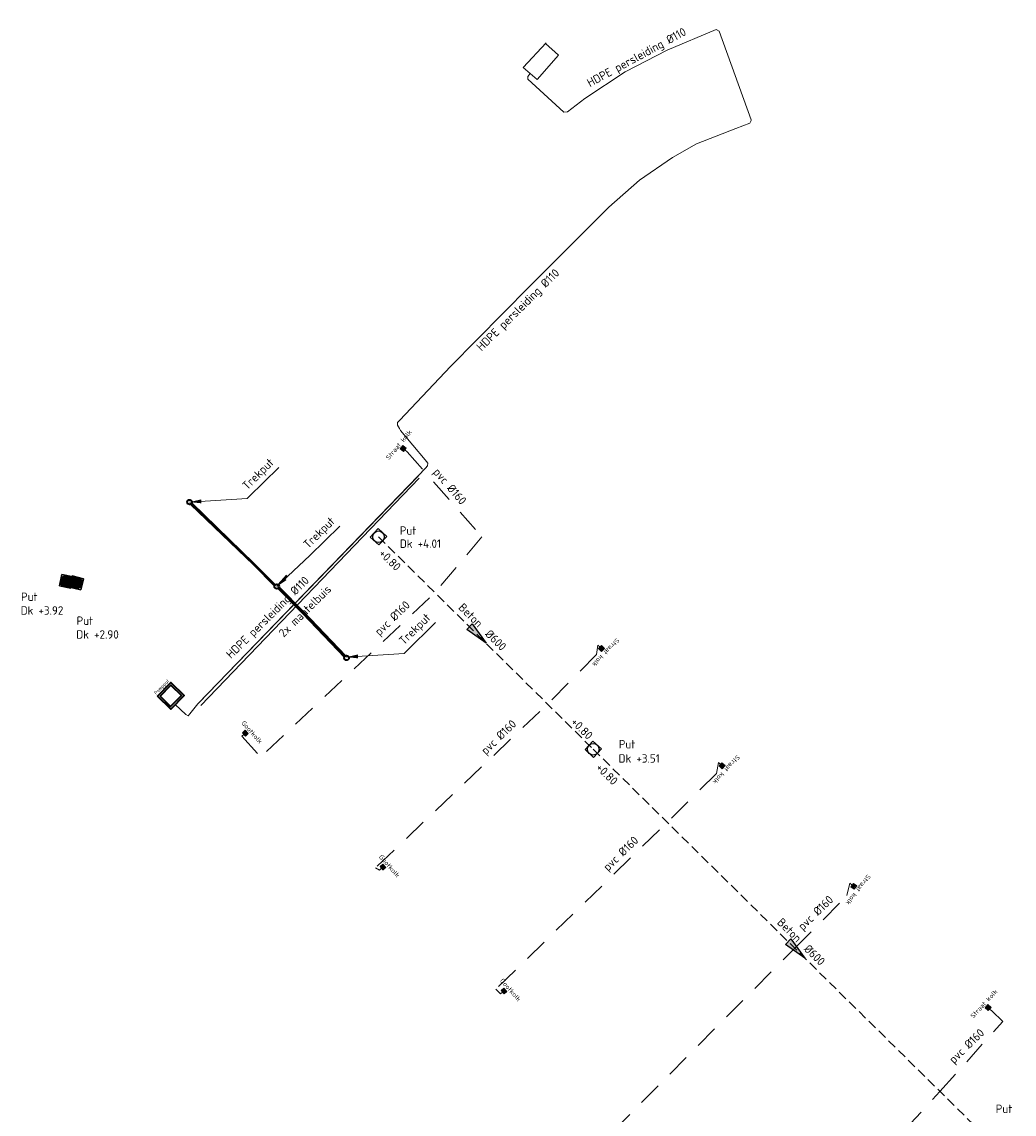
# Model space of a CAD drawing. Header units: metres. Extents: x 146089 to 148495, y 409778 to 410773.
# Tile 9 of 19: x 147566 to 147672, y 410656 to 410773. Entities that reach past the tile are written whole.
import ezdxf
from ezdxf.enums import TextEntityAlignment as Align
from ezdxf.lldxf.tags import DXFTag

# ---------------------------------------------------------------- set-up
doc = ezdxf.new("R2010")
doc.units = ezdxf.units.M
doc.linetypes.add('RI-HWA', pattern=[7.4, 5, -2.4])
doc.linetypes.add('RI-HWA_KOLKAANSLUITING', pattern=[4.3, 2.5, -1.8])
for name, color, linetype, lineweight in [('B-WE-KL-OVERIG_MANTELBUIS-G', 252, 'Continuous', 25), ('B-WE-RI-BOVENAANZICHT_KOLK-G', 150, 'Continuous', 13), ('B-WE-RI-GWA_RIOOLPUT_INSPECTIEPUT-S', 30, 'Continuous', 25), ('B-WE-RI-HWA_KOLKAANSLUITING_PVC_160-G', 150, 'RI-HWA_KOLKAANSLUITING', 18), ('B-WE-RI-HWA_RIOOLPUT_INSPECTIEPUT-S', 150, 'Continuous', 25), ('B-WE-RI-HWA_STROOMRICHTING-S', 150, 'Continuous', 25), ('B-WE-RI-HWA_TRANSPORTLEIDING-G', 150, 'RI-HWA', 18), ('B-WE-RI-PERSLEIDING_110-G', 210, 'RI-PERS', 18), ('kl-nw-mantelbuis', 157, 'Continuous', 35), ('N-WE-RI-HWA_RIOOLPUT_POMPPUT-G', 150, 'Continuous', 35), ('wh-nw-bm_500', 7, 'Continuous', 25), ('X-XX-AL-T18', 10, 'Continuous', 18)]:
    doc.layers.add(name, color=color, linetype=linetype, lineweight=lineweight)
doc.layers.add('mou-LN', color=7, linetype='Continuous')
doc.styles.add('NLCS-ISO', font='NLCS-ISO.TTF')
doc.styles.add('NLCS-ISO-M200-T18', font='NLCS-ISO.TTF', dxfattribs={"height": 0.36})
doc.styles.add('rtw_iso', font='iso-rtw.shx')
tags = doc.linetypes.add('RI-PERS', pattern='A,7,-2,["P",Standard,S=1.8,R=0,X=-0.5,Y=-0.9],-2,7,-2,[102,NLCS.SHX,S=1,R=180,X=0,Y=0],-2', length=22).pattern_tags.tags
tags[6] = DXFTag(74, 10)
doc.dimstyles.new('RTW-LDL-500', dxfattribs={"dimtxt": 1.25, "dimasz": 0.25, "dimexe": 1, "dimexo": 1, "dimgap": 0.35, "dimtad": 1, "dimdec": 3, "dimzin": 0, "dimtxsty": 'rtw_iso', "dimblk1": 'RTW-L_ARR-v1', "dimblk2": 'RTW-L_ARR-v1', "dimsah": 1, "dimcen": 2.5, "dimdle": 2, "dimclrd": 8, "dimclre": 8, "dimclrt": 256, "dimadec": 6, "dimazin": 0, "dimtfac": 1, "dimtdec": 4, "dimtmove": 0, "dimatfit": 0, "dimldrblk": 'RTW-L_ARR-v1', "dimfxl": 1, "dimtolj": 1, "dimtzin": 0, "dimlwd": 18, "dimlwe": 18, "dimarcsym": 0})

# ---------------------------------------------------------------- blocks, each defined once
blk = doc.blocks.new('B-SRI-PUT_VWA-SO')
at = {"flags": 128}
blk.add_lwpolyline([(-2.00008364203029, 2.000083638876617), (1.99991635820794, 2.000083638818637), (1.999916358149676, -1.99991636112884), (-2.000083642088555, -1.999916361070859)], close=True, dxfattribs=at)
at = {"lineweight": -3, "flags": 128}
blk.add_lwpolyline([(2.000083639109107, -1.99991635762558), (1.99991635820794, 2.000083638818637), (-2.000083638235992, 1.999916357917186), (-1.999916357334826, -2.000083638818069)], close=True, dxfattribs=at)
at = {"lineweight": -3}
blk.add_circle((0, 0), 1.999999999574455, dxfattribs=at)
blk = doc.blocks.new('*U36')
at = {"ltscale": 0.1}
blk.add_hatch(color=256, dxfattribs=at).paths.add_polyline_path([(2.500000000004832, 0), (-2.500000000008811, -0.8333333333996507), (-2.500000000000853, 0.8333333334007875)])
at = {"ltscale": 0.1, "flags": 128}
blk.add_lwpolyline([(2.500000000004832, 0), (-2.500000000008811, -0.8333333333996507), (-2.500000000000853, 0.8333333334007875)], close=True, dxfattribs=at)
at = {"ltscale": 0.1, "style": 'NLCS-ISO'}
for tag, p in [('MAT', (-1, 0.5000000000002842)), ('BOBL', (-21.98695730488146, -3.239999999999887))]:
    blk.add_attdef(tag, text='', height=1.8, dxfattribs=at).set_placement(p, align=Align.BOTTOM_RIGHT)
for tag, p in [('DIA', (1, 0.5000000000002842)), ('BOBR', (27.2834564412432, -2.220446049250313e-16))]:
    blk.add_attdef(tag, text='', height=1.8, dxfattribs=at).set_placement(p, align=Align.BOTTOM_LEFT)
blk.add_attdef('JVA', text='', height=1.8, dxfattribs=at).set_placement((0, -0.9999999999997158), align=Align.TOP_CENTER)
blk = doc.blocks.new('*U41')
at = {"ltscale": 0.1}
blk.add_hatch(color=256, dxfattribs=at).paths.add_polyline_path([(2.500000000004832, 0), (-2.500000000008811, -0.8333333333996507), (-2.500000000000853, 0.8333333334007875)])
at = {"ltscale": 0.1, "flags": 128}
blk.add_lwpolyline([(2.500000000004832, 0), (-2.500000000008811, -0.8333333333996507), (-2.500000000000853, 0.8333333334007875)], close=True, dxfattribs=at)
at = {"ltscale": 0.1, "style": 'NLCS-ISO'}
for tag, p in [('MAT', (-1, 0.5000000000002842)), ('BOBL', (-52.61981470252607, -3.239999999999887))]:
    blk.add_attdef(tag, text='', height=1.8, dxfattribs=at).set_placement(p, align=Align.BOTTOM_RIGHT)
for tag, p in [('DIA', (1, 0.5000000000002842)), ('BOBR', (53.6948942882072, -2.220446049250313e-16))]:
    blk.add_attdef(tag, text='', height=1.8, dxfattribs=at).set_placement(p, align=Align.BOTTOM_LEFT)
blk.add_attdef('JVA', text='', height=1.8, dxfattribs=at).set_placement((0, -0.9999999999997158), align=Align.TOP_CENTER)
blk = doc.blocks.new('N-SRI-PUT_VWA-SO')
h = blk.add_hatch(color=256)
edge = h.paths.add_edge_path()
edge.add_arc((0, 0), 1.999999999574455, 0, 360)
at = {"flags": 128}
blk.add_lwpolyline([(-2.00008364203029, 2.000083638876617), (1.99991635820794, 2.000083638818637), (1.999916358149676, -1.99991636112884), (-2.000083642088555, -1.999916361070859)], close=True, dxfattribs=at)
at = {"lineweight": -3, "flags": 128}
blk.add_lwpolyline([(2.000083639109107, -1.99991635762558), (1.99991635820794, 2.000083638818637), (-2.000083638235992, 1.999916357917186), (-1.999916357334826, -2.000083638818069)], close=True, dxfattribs=at)
at = {"lineweight": -3}
blk.add_circle((0, 0), 1.999999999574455, dxfattribs=at)
blk = doc.blocks.new('A$C37C53854')
at = {"layer": 'B-WE-RI-BOVENAANZICHT_KOLK-G', "lineweight": 5}
for p, q in [((0.2250000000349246, 0.2249999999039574), (-0.2249999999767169, 0.2249999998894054)), ((-0.2249999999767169, 0.2249999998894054), (-0.2249999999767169, -0.2250000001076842)), ((0.2104822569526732, 0.2014970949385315), (-0.2104822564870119, 0.2014970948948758)), ((-0.2104822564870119, 0.2014970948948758), (-0.2104822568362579, -0.2014970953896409)), ((0.2049394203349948, 0.1959542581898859), (-0.2049394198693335, 0.1959542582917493)), ((-0.2049394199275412, 0.1959542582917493), (-0.2049394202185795, -0.1959542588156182)), ((0.2049394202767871, -0.1959542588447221), (0.2049394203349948, 0.1959542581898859)), ((0.2104822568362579, -0.2014970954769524), (0.2104822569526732, 0.2014970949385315)), ((0.2250000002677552, -0.2250000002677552), (0.2250000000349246, 0.2249999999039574)), ((-0.2249999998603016, -0.2250000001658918), (0.2250000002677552, -0.2250000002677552)), ((-0.2104822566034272, -0.201497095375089), (0.2104822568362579, -0.2014970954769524)), ((-0.2049394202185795, -0.1959542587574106), (0.2049394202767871, -0.1959542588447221)), ((1.164153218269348e-10, -0.225000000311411, -0.46), (-1.164153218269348e-10, -0.5390000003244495, -0.46))]:
    blk.add_line(p, q, dxfattribs=at)
for points in [[(-0.1958570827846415, -0.1913225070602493), (-0.1958570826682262, -0.1816981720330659), (-0.2204432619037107, -0.1816981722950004), (-0.2204432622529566, -0.1913225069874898)], [(0.1958570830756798, -0.1913225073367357), (0.1958570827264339, -0.1816981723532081), (0.2204432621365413, -0.1816981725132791), (0.2204432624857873, -0.1913225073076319)]]:
    blk.add_lwpolyline(points, close=True, dxfattribs=at)
blk.add_circle((0, -1.309672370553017e-10), 0.015, dxfattribs=at)
for centre, radius, start, end in [((-0.1717469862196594, 0.08262239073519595), 0.01999999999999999, 83.59137614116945, 275.7467344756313), ((-0.1610435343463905, -0.1242352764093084), 0.1871605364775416, 54.4679920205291, 92.66455889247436), ((-0.1997143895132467, -0.1846787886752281, -2.627), 0.2887597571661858, 55.02769906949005, 83.99677251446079), ((-0.04245086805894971, 0.03941054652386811, -2.627), 0.015, 229.0910368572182, 56.64259270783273), ((-0.004477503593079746, 0.1683459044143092), 0.01999999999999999, 23.59137613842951, 215.7467344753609), ((-0.1605025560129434, 0.07903435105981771), 0.1599002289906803, 352.9133936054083, 29.04356563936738), ((0.01290510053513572, 0.05646880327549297, -2.627), 0.015, 169.0910368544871, 356.6425927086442), ((-0.2935612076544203, 0.07944401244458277), 0.3223244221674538, 355.7559361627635, 17.49651293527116), ((0.05535596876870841, 0.01705825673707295, -2.627), 0.015, 109.0910368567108, 296.6425927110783), ((-0.02706913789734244, 0.2015854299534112), 0.1871605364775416, 294.4679920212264, 332.6645588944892), ((-0.0600793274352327, 0.2652971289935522, -2.627), 0.2887597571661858, 295.0276990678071, 323.9967725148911), ((0.1574265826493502, 0.1074260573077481), 0.01999999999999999, 323.5913761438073, 155.7467344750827), ((-0.1574265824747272, -0.1074260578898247), 0.01999999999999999, 143.5913761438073, 335.7467344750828), ((0.06007932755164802, -0.2652971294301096, -2.627), 0.2887597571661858, 115.0276990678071, 143.996772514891), ((0.02706913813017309, -0.2015854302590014), 0.1871605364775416, 114.4679920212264, 152.6645588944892), ((-0.05535596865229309, -0.01705825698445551, -2.627), 0.015, 289.0910368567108, 116.6425927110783), ((0.2935612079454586, -0.07944401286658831), 0.3223244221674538, 175.7559361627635, 197.4965129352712), ((-0.01290510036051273, -0.05646880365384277, -2.627), 0.015, 349.0910368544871, 176.6425927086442), ((0.004477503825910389, -0.1683459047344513), 0.01999999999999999, 203.5913761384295, 35.74673447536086), ((0.160502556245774, -0.07903435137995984), 0.1599002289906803, 172.9133936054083, 209.0435656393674), ((0.04245086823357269, -0.03941054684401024, -2.627), 0.015, 49.09103685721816, 236.6425927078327), ((0.1997143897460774, 0.1846787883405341, -2.627), 0.2887597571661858, 235.02769906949, 263.9967725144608), ((0.1610435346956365, 0.1242352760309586), 0.1871605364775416, 234.4679920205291, 272.6645588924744), ((0.1717469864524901, -0.08262239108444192), 0.01999999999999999, 263.5913761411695, 95.74673447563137)]:
    blk.add_arc(centre, radius, start, end, dxfattribs=at)
at = {"linetype": 'Continuous', "lineweight": 5, "insert": (2.91038304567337e-11, 0.3605066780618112, -3.137), "char_height": 0.5, "width": 3.482445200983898, "attachment_point": 8, "style": 'NLCS-ISO'}
blk.add_mtext('Straat kolk', dxfattribs=at)
blk = doc.blocks.new('RTW-L_ARR-v1')
at = {"color": 0, "linetype": 'ByBlock', "lineweight": 18}
blk.add_solid([(-5, 0.8333333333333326), (-5, -0.8333333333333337), (0, 0)], dxfattribs=at)
blk = doc.blocks.new('A$C246B5BF5')
at = {"lineweight": 5}
for p, q in [((0.2390000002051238, 0.1974999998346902), (-0.239000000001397, 0.1974999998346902)), ((-0.239000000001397, 0.1974999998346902), (-0.2389999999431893, -0.1975000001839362)), ((0.2244822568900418, 0.1739970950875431), (-0.2244822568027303, 0.1739970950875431)), ((-0.2244822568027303, 0.1739970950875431), (-0.2244822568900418, -0.1739970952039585)), ((0.2189394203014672, 0.1684542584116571), (-0.2189394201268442, 0.1684542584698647)), ((-0.2189394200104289, 0.1684542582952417), (-0.2189394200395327, 0.1358660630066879)), ((-0.2036653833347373, 0.120592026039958), (-0.2036653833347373, -0.1205920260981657)), ((-0.1794786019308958, 0.120592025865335), (-0.1794786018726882, -0.120592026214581)), ((-0.148930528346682, 0.1205920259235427), (-0.1489305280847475, -0.1205920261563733)), ((-0.1247437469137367, 0.1205920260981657), (-0.1247437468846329, -0.1205920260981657)), ((-0.0941956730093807, 0.120592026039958), (-0.09419567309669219, -0.1205920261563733)), ((-0.0700088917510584, 0.120592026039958), (-0.07000889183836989, -0.120592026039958)), ((-0.03946081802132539, 0.120592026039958), (-0.03946081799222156, -0.1205920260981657)), ((-0.01527403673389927, 0.120592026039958), (-0.0152740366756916, -0.120592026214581)), ((0.01527403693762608, 0.1205920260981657), (0.01527403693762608, -0.1205920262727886)), ((0.0394608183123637, 0.1205920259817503), (0.03946081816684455, -0.1205920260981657)), ((0.07000889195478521, 0.120592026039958), (0.0700088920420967, -0.1205920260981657)), ((0.0941956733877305, 0.1205920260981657), (0.09419567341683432, -0.120592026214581)), ((0.1247437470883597, 0.1205920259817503), (0.1247437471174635, -0.1205920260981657)), ((0.148930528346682, 0.1205920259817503), (0.1489305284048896, -0.1205920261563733)), ((0.1794786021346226, 0.120592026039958), (0.1794786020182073, -0.120592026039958)), ((0.2036653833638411, 0.1205920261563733), (0.2036653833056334, -0.120592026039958)), ((0.218939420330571, 0.1358660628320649), (0.2189394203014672, 0.1684542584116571)), ((0.2244822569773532, -0.1739970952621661), (0.2244822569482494, 0.1739970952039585)), ((0.23900000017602, -0.1975000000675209), (0.2390000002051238, 0.1974999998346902)), ((-0.2389999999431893, -0.1975000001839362), (0.23900000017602, -0.1975000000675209)), ((-0.2244822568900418, -0.1739970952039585), (0.2244822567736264, -0.1739970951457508)), ((-0.2189394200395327, -0.1358660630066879), (-0.218939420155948, -0.1684542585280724)), ((-0.218939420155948, -0.1684542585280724), (0.2189394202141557, -0.1684542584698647)), ((0.2189394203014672, -0.1684542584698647), (0.2189394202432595, -0.1358660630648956))]:
    blk.add_line(p, q, dxfattribs=at)
for points in [[(-0.2096612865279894, 0.1571399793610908), (-0.2096612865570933, 0.1475156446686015), (-0.234247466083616, 0.1475156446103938), (-0.2342474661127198, 0.1571399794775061)], [(0.2096612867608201, 0.1571399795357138), (0.2096612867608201, 0.1475156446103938), (0.2342474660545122, 0.1475156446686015), (0.2342474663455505, 0.1571399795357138)]]:
    blk.add_lwpolyline(points, close=True, dxfattribs=at)
for centre, start, end in [((-0.2189394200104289, 0.1205920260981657), 0, 90), ((-0.1642045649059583, 0.1205920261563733), 0, 180), ((-0.1094697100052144, 0.1205920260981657), 0, 180), ((-0.05473485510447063, 0.1205920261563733), 0, 180), ((2.328306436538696e-10, 0.1205920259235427), 0, 180), ((0.05473485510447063, 0.120592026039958), 0, 180), ((0.1094697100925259, 0.120592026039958), 0, 180), ((0.1642045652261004, 0.1205920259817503), 0, 180), ((0.218939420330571, 0.1205920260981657), 90, 180), ((-0.2189394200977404, -0.1205920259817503), 270, 0), ((-0.1642045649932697, -0.1205920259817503), 180, 0), ((-0.1094697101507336, -0.1205920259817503), 180, 0), ((-0.05473485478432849, -0.120592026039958), 180, 0), ((2.91038304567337e-11, -0.120592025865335), 180, 0), ((0.0547348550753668, -0.1205920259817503), 180, 0), ((0.1094697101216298, -0.1205920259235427), 180, 0), ((0.1642045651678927, -0.1205920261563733), 180, 0), ((0.2189394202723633, -0.120592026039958), 180, 270)]:
    blk.add_arc(centre, 0.01527403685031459, start, end, dxfattribs=at)
at = {"layer": 'B-WE-RI-BOVENAANZICHT_KOLK-G', "lineweight": 5}
blk.add_line((2.91038304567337e-11, 0.1974999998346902, -0.46), (2.037268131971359e-10, 0.4974999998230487, -0.46), dxfattribs=at)
at = {"linetype": 'Continuous', "lineweight": 5, "insert": (1.111352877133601, -0.8546591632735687, -3.137), "char_height": 0.5, "width": 2.037109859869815, "attachment_point": 1, "rotation": 180.0000000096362, "style": 'NLCS-ISO'}
blk.add_mtext('Gootkolk', dxfattribs=at)

msp = doc.modelspace()

# ---------------------------------------------------------------- linework, layer by layer
at = {"layer": 'B-WE-KL-OVERIG_MANTELBUIS-G'}
for p, q in [((147608.054, 410723.926, 1.658), (147584.5629154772, 410699.6369358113, 2.690093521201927)), ((147584.799, 410699.35, 2.818), (147608.146, 410723.6629999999, 2.81))]:
    msp.add_line(p, q, dxfattribs=at)
at = {"layer": 'B-WE-RI-HWA_KOLKAANSLUITING_PVC_160-G'}
for points in [[(147606.8588879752, 410726.501227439), (147614.872, 410717.39)], [(147627.123, 410704.798), (147627.2847545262, 410705.8142361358)], [(147589.1696334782, 410696.0602774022), (147591.1972886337, 410693.8523696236)], [(147639.975, 410692.081), (147640.1802558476, 410693.2679400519)], [(147603.8956334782, 410681.7387774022), (147603.4742565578, 410681.9852665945)], [(147653.943, 410679.011), (147654.2369312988, 410680.3257073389)], [(147616.8571334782, 410668.4827774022), (147616.3437472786, 410668.9870636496)], [(147669.4446227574, 410666.6627005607), (147670.6253378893, 410665.5538369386)]]:
    msp.add_lwpolyline(points, dxfattribs=at)
at = {"layer": 'B-WE-RI-HWA_KOLKAANSLUITING_PVC_160-G', "flags": 128}
for points in [[(147614.872, 410717.39), (147609.7992037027, 410711.3783069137), (147591.1972886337, 410693.8523696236)], [(147627.123, 410704.798), (147621.8772286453, 410699.4821231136), (147603.4742565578, 410681.9852665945)], [(147639.975, 410692.081), (147634.6912892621, 410686.8462052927), (147616.3437472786, 410668.9870636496)], [(147648.3481631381, 410673.3694648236), (147653.943, 410679.011)], [(147628.9234577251, 410653.8197796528), (147648.3481631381, 410673.3694648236)], [(147663.882042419, 410658.0404765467), (147670.6253378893, 410665.5538369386)], [(147648.533, 410641.351), (147663.882042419, 410658.0404765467)]]:
    msp.add_lwpolyline(points, dxfattribs=at)
at = {"layer": 'B-WE-RI-HWA_TRANSPORTLEIDING-G', "ltscale": 0.2}
msp.add_lwpolyline([(147603.7987556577, 410717.4054664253), (147626.7837663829, 410694.669146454), (147670.2852647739, 410651.7508250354)], dxfattribs=at)
at = {"layer": 'B-WE-RI-PERSLEIDING_110-G'}
msp.add_polyline3d([(147582.0244211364, 410699.4442224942, 1.073072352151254), (147583.19, 410698.388, 2.312), (147583.435, 410698.256, 2.358), (147583.605, 410698.47, 2.621), (147584.474, 410699.545, 2.694), (147608.0335601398, 410723.9048453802, 1.658916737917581), (147608.054, 410723.926, 1.658), (147608.838, 410724.748, 1.659), (147609.036, 410725.004, 1.652), (147609.083, 410725.273, 1.621), (147608.806, 410725.6470000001, 1.569), (147606.165, 410728.789, 1.149), (147606.04, 410728.973, 1.133), (147605.818, 410729.352, 1.088), (147605.843, 410729.635, 1.025), (147606.09, 410729.876, 0.9700000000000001), (147611.513, 410735.617, 0.79), (147619.949, 410744.183, 0.7959999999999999), (147628.469, 410752.685, 0.802), (147631.727, 410755.554, 0.81), (147635.268, 410758, 0.7709999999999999), (147637.831, 410759.465, 0.622), (147642.05, 410761.081, 0.664), (147643.543, 410761.654, 0.665), (147643.679, 410761.939, 0.642), (147643.681, 410762.001, 0.652), (147640.253, 410771.514, 0.616), (147639.9291754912, 410771.6821877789, 0.616), (147634.6923039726, 410769.4856670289, 0.616), (147630.218258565, 410767.1402165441, 0.616), (147625.8744419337, 410764.312394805, 0.616), (147624.0449078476, 410762.8703635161, 0.616), (147623.6321974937, 410762.855889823, 0.616), (147619.8003594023, 410766.3734491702, 0.616), (147619.7829333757, 410766.6647993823, 0.616), (147620.048, 410766.975, 0.616)], dxfattribs=at)
at = {"layer": 'kl-nw-mantelbuis', "linetype": 'Continuous'}
for points in [[(147583.6885735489, 410720.8913852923, 4.128930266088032), (147590.426, 410714.428, 4.109), (147592.6659464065, 410712.1460545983, 4.014002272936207)], [(147592.7397851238, 410712.2692148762, 4.010655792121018), (147590.485, 410714.524, 4.099), (147583.8114076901, 410721.0163637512, 4.132855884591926)], [(147593.948, 410713.246, 3.985), (147593.0653403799, 410712.2789803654, 4.0025)], [(147593.0615684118, 410711.8870323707, 4.0025), (147595.648, 410709.244, 3.69), (147600.14674498, 410704.5389560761, 3.737017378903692)], [(147593.1516463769, 410712.0274193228, 4.0025), (147595.76, 410709.37, 3.692), (147600.2570821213, 410704.6666951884, 3.739)]]:
    msp.add_polyline3d(points, dxfattribs=at)
for centre in [(147583.583, 410721.118, 4.13), (147592.90825, 410712.0845, 4.0025), (147600.38, 410704.449, 3.739)]:
    msp.add_circle(centre, 0.25, dxfattribs=at)
at = {"layer": 'mou-LN', "linetype": 'Continuous', "lineweight": 0}
msp.add_polyline3d([(147621.691, 410770.178, 3.912), (147623.06, 410768.928, 3.891), (147620.795, 410766.323, 3.84), (147619.301, 410767.627, 3.821), (147621.761, 410770.24, 3.935)], dxfattribs=at)
at = {"layer": 'N-WE-RI-HWA_RIOOLPUT_POMPPUT-G', "elevation": 2.716}
for points in [[(147580.1473598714, 410700.3363250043), (147581.5763020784, 410701.8052174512), (147582.986587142, 410700.4332886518), (147581.5576449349, 410698.9643962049)], [(147580.430175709, 410700.3402239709), (147581.5802010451, 410701.5224016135), (147582.7037713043, 410700.4293896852), (147581.5537459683, 410699.2472120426)]]:
    msp.add_lwpolyline(points, close=True, dxfattribs=at)

# ---------------------------------------------------------------- block references
at = {"layer": 'B-WE-RI-BOVENAANZICHT_KOLK-G', "rotation": 131.2803452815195}
for p in [(147589.5435, 410696.3885, 3.6505), (147604.2695, 410682.067, 3.3455), (147617.231, 410668.811, 3.016)]:
    msp.add_blockref('A$C246B5BF5', p, dxfattribs=at)
at = {"layer": 'B-WE-RI-GWA_RIOOLPUT_INSPECTIEPUT-S', "xscale": 0.3100003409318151, "yscale": 0.3100003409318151, "zscale": 0.3100003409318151}
for p, rotation in [((147570.3879697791, 410712.6438716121), 168.782628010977), ((147571.4659030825, 410712.4620633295), 76.62546717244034)]:
    msp.add_blockref('N-SRI-PUT_VWA-SO', p, dxfattribs=dict(at, rotation=rotation))
at = {"layer": 'B-WE-RI-HWA_KOLKAANSLUITING_PVC_160-G'}
for p, rotation in [((147606.4366118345, 410726.8553139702, -0.02000000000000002), 50.30709024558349), ((147627.6752733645, 410705.4427310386, 3.12), 226.4293266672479), ((147640.5776199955, 410692.903766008, 2.927), 227.495541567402), ((147654.6658525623, 410679.9992911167, 2.731), 232.7282611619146), ((147669.0475794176, 410667.0272243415, 2.748), 47.44509279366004)]:
    msp.add_blockref('A$C37C53854', p, dxfattribs=dict(at, rotation=rotation))
at = {"layer": 'B-WE-RI-HWA_RIOOLPUT_INSPECTIEPUT-S', "xscale": 0.3100003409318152, "yscale": 0.3100003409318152, "zscale": 0.3100003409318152, "rotation": 137.1004694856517}
for p in [(147603.7987556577, 410717.4054664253), (147626.7837556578, 410694.6694664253)]:
    msp.add_blockref('B-SRI-PUT_VWA-SO', p, dxfattribs=at)
at = {"layer": 'B-WE-RI-HWA_STROOMRICHTING-S', "xscale": 0.4999999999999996, "yscale": 0.4999999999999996, "zscale": 0.4999999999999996, "rotation": 315.3116442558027}
for name, p in [('*U36', (147614.4203252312, 410706.8988189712, 1.59)), ('*U41', (147648.5345155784, 410673.2099857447))]:
    msp.add_blockref(name, p, dxfattribs=at).add_auto_attribs({'MAT': 'Beton', 'DIA': 'Ø600', 'BOBL': '+0.80', 'BOBR': '+0.80'})

# ---------------------------------------------------------------- texts
at = {"layer": 'X-XX-AL-T18', "style": 'NLCS-ISO'}
for height, rotation, p in [(0.8999999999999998, 310.5756674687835, (147609.5871185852, 410724.2869035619, -1.38)), (0.8999999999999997, 44.18090232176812, (147603.9097768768, 410706.7497396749, -1.38)), (0.8999999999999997, 44.18090232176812, (147615.2918955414, 410694.0196911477, -1.38)), (0.8999999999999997, 44.18090232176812, (147628.3587985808, 410681.5643042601, -1.38)), (0.8999999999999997, 44.18090232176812, (147649.2172817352, 410675.2169631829, -1.38)), (0.8999999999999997, 44.18090232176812, (147665.3819284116, 410660.9683306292, -1.38))]:
    msp.add_text('pvc %%C160', height=height, rotation=rotation, dxfattribs=at).set_placement(p)
for s, p in [('Put', (147606.0808933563, 410717.6256002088, 1.3205)), ('Dk +4.01', (147606.0858814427, 410716.2179326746)), ('Put', (147565.5377190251, 410710.5412711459, 1.3205)), ('Dk +3.92', (147565.5019525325, 410709.0691589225, 7.407500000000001)), ('Put', (147571.4883156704, 410707.9765455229, 1.288999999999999)), ('Dk +2.90', (147571.4525491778, 410706.5044332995, 7.375999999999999)), ('Put', (147629.5195676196, 410694.7614500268, 1.3205)), ('Dk +3.51', (147629.4976712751, 410693.238468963)), ('Put', (147669.8677047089, 410655.7462587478))]:
    msp.add_text(s, height=0.9, dxfattribs=at).set_placement(p)
at = {"layer": 'X-XX-AL-T18', "char_height": 0.8999999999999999, "attachment_point": 1, "line_spacing_factor": 0.9036144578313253, "style": 'NLCS-ISO'}
for s, insert, rotation in [('HDPE persleiding %%C110 ', (147625.9969051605, 410766.2915112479, 5.507999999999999), 28.53423694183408), ('HDPE persleiding %%C110 ', (147614.1906761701, 410737.8468962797, 5.507999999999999), 44.669742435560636), ('HDPE persleiding %%C110 ', (147587.3952936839, 410704.9413089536, 5.507999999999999), 44.669742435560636), ('2x mantelbuis ', (147593.0268568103, 410707.2298798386, 5.507999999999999), 44.669742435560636)]:
    msp.add_mtext(s, dxfattribs=dict(at, insert=insert, rotation=rotation))
at = {"layer": 'X-XX-AL-T18', "char_height": 0.8999999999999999, "attachment_point": 1, "rotation": 44.669742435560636, "style": 'NLCS-ISO'}
for insert in [(147589.1165101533, 410722.9965543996, 4.13), (147595.6471579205, 410716.7158160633, 4.13), (147605.8923061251, 410706.4082019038, 4.13)]:
    msp.add_mtext('\\A1;Trekput', dxfattribs=dict(at, insert=insert))
at = {"layer": 'X-XX-AL-T18', "insert": (147580.0756811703, 410700.406054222, 2.716), "char_height": 0.36, "attachment_point": 7, "rotation": 45.78984327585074, "style": 'NLCS-ISO-M200-T18'}
msp.add_mtext_dynamic_manual_height_columns('Pompput', width=1.396061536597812, gutter_width=1.25, heights=[0], dxfattribs=at)

# ---------------------------------------------------------------- leaders
at = {"layer": 'wh-nw-bm_500', "annotation_type": 0, "has_hookline": 1, "hookline_direction": 0, "text_width": 4.14, "horizontal_direction": (0.711170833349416, 0.7030192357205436, 0)}
for points in [[(147583.583, 410721.118, 4.13), (147589.7583968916, 410721.4937631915, 4.13), (147589.9361895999, 410721.6695180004, 4.13)], [(147592.9044665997, 410712.0738406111, 4.13), (147596.4668373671, 410715.3887796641, 4.13)], [(147600.3587959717, 410704.5296475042, 4.13), (147606.5341928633, 410704.9054106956, 4.13), (147606.7119855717, 410705.0811655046, 4.13)]]:
    msp.add_leader(points, dimstyle='RTW-LDL-500', dxfattribs=at)

doc.saveas('drawing.dxf')
